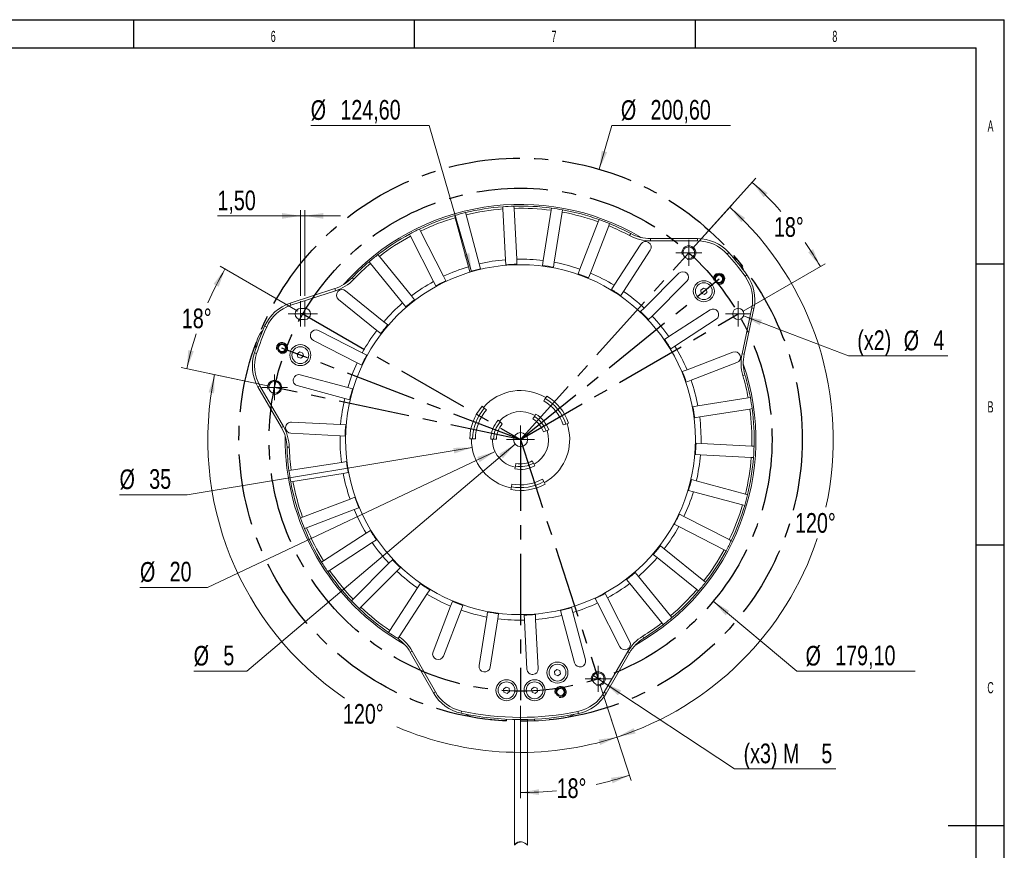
# Model space of a CAD drawing. Header units: millimetres. Extents: x 15 to 415, y 5 to 292.
# Tile 22 of 22: x 240 to 415, y 144 to 292. Entities that reach past the tile are written whole.
import ezdxf

# ---------------------------------------------------------------- set-up
doc = ezdxf.new("R2010")
doc.units = ezdxf.units.MM
doc.linetypes.add('CENTERX2', pattern=[20.32, 12.7, -2.54, 2.54, -2.54])
doc.layers.add('SLD-0', color=179, linetype='Continuous')
doc.styles.add('SLDTEXTSTYLE1', font='TXT', dxfattribs={"width": 0.75})
doc.styles.add('SLDTEXTSTYLE2', font='TXT', dxfattribs={"width": 0.589474})
doc.dimstyles.new('SLDDIMSTYLE0', dxfattribs={"dimtxt": 3.5, "dimasz": 3.302, "dimexe": 0, "dimexo": 0.0625, "dimgap": 0.875, "dimtad": 0, "dimtih": 1, "dimtoh": 1, "dimdec": 4, "dimlfac": 2, "dimzin": 12, "dimdsep": 46, "dimtxsty": 'SLDTEXTSTYLE1', "dimsah": 1, "dimcen": 0.09, "dimazin": 3, "dimtfac": 1, "dimtofl": 0, "dimtmove": 0, "dimatfit": 3, "dimfxl": 0, "dimfrac": 2, "dimtolj": 1, "dimtzin": 12, "dimarcsym": 0})
doc.dimstyles.new('SLDDIMSTYLE1', dxfattribs={"dimtxt": 3.5, "dimasz": 3.302, "dimexe": 0, "dimexo": 0.0625, "dimgap": 0.875, "dimtad": 0, "dimtih": 1, "dimtoh": 1, "dimlfac": 2, "dimrnd": 1e-09, "dimzin": 12, "dimdsep": 46, "dimtxsty": 'SLDTEXTSTYLE1', "dimsah": 1, "dimcen": 0, "dimadec": 0, "dimazin": 3, "dimtfac": 1, "dimtofl": 0, "dimtmove": 0, "dimatfit": 3, "dimfxl": 0, "dimfrac": 2, "dimtolj": 1, "dimtzin": 12, "dimarcsym": 0})
doc.dimstyles.new('SLDDIMSTYLE5', dxfattribs={"dimtxt": 3.5, "dimasz": 3.302, "dimexe": 0, "dimexo": 0.0625, "dimgap": 0.875, "dimtad": 1, "dimlfac": 2, "dimrnd": 1e-09, "dimzin": 12, "dimdsep": 46, "dimtxsty": 'SLDTEXTSTYLE1', "dimsah": 1, "dimcen": 0.09, "dimadec": 0, "dimazin": 3, "dimtfac": 1, "dimtmove": 0, "dimatfit": 0, "dimfxl": 0, "dimfrac": 2, "dimtolj": 1, "dimtzin": 12, "dimarcsym": 0})
doc.dimstyles.new('SLDDIMSTYLE6', dxfattribs={"dimtxt": 3.5, "dimasz": 3.302, "dimexe": 0, "dimexo": 0.0625, "dimgap": 0.875, "dimtad": 0, "dimtih": 1, "dimtoh": 1, "dimdec": 4, "dimlfac": 2, "dimzin": 12, "dimdsep": 46, "dimtxsty": 'SLDTEXTSTYLE1', "dimsah": 1, "dimcen": 0.09, "dimadec": 1, "dimazin": 3, "dimtfac": 1, "dimtdec": 1, "dimtofl": 0, "dimtmove": 0, "dimatfit": 3, "dimfxl": 0, "dimfrac": 2, "dimtolj": 1, "dimtzin": 12, "dimarcsym": 0})
doc.dimstyles.new('SLDDIMSTYLE7', dxfattribs={"dimtxt": 3.5, "dimasz": 3.302, "dimexe": 0, "dimexo": 0.0625, "dimgap": 0.875, "dimtad": 0, "dimtih": 1, "dimtoh": 1, "dimlfac": 2, "dimrnd": 1e-09, "dimzin": 12, "dimdsep": 46, "dimtxsty": 'SLDTEXTSTYLE1', "dimblk1": 'NONE', "dimsah": 1, "dimcen": 0, "dimadec": 0, "dimazin": 3, "dimtfac": 1, "dimtmove": 0, "dimatfit": 3, "dimldrblk": 'NONE', "dimfxl": 0, "dimfrac": 2, "dimtolj": 1, "dimtzin": 12, "dimarcsym": 0})

# ---------------------------------------------------------------- blocks, each defined once
blk = doc.blocks.new('_D_6')
at = {"color": 7, "linetype": 'Continuous', "lineweight": 0}
for p, q in [((363.24, 188.66), (378.11, 176.2)), ((378.11, 176.2), (399.2, 176.2))]:
    blk.add_line(p, q, dxfattribs=at)
blk.add_solid([(363.24, 188.66), (365.45, 186.15), (366.1, 186.93)], dxfattribs=at)
at = {"color": 7, "linetype": 'Continuous', "lineweight": 0, "char_height": 3.5, "attachment_point": 1, "style": 'SLDTEXTSTYLE1'}
for s, insert in [('%%c', (379.69, 180.71)), ('179,10', (384.97, 180.76))]:
    blk.add_mtext(s, dxfattribs=dict(at, insert=insert))
blk = doc.blocks.new('_D_7')
at = {"color": 7, "linetype": 'Continuous', "lineweight": 0}
for p, q in [((343.08, 173.9), (348.66, 156.71)), ((328.94, 170.06), (328.94, 153.59))]:
    blk.add_line(p, q, dxfattribs=at)
for start, end in [(282.3718, 287.9942), (270, 275.8684)]:
    blk.add_arc((328.94, 217.43), 62.84, start, end, dxfattribs=at)
for points in [[(348.35, 157.67), (345.04, 157.22), (345.33, 156.24)], [(328.94, 154.59), (332.25, 154.17), (332.22, 155.19)]]:
    blk.add_solid(points, dxfattribs=at)
at = {"color": 7, "linetype": 'Continuous', "lineweight": 0, "insert": (335.36, 157.12), "char_height": 3.5, "attachment_point": 1, "style": 'SLDTEXTSTYLE1'}
blk.add_mtext('18°', dxfattribs=at)
blk = doc.blocks.new('_D_8')
at = {"color": 7, "linetype": 'Continuous', "lineweight": 0}
for p, q in [((289.78, 243.07), (289.78, 258.28)), ((290.53, 243.07), (290.53, 258.28)), ((289.78, 257.28), (274.96, 257.28)), ((289.78, 257.28), (290.53, 257.28)), ((290.53, 257.28), (296.88, 257.28))]:
    blk.add_line(p, q, dxfattribs=at)
for points in [[(289.78, 257.28), (286.48, 257.79), (286.48, 256.77)], [(290.53, 257.28), (293.83, 256.77), (293.83, 257.79)]]:
    blk.add_solid(points, dxfattribs=at)
at = {"color": 7, "linetype": 'Continuous', "lineweight": 0, "insert": (274.96, 261.79), "char_height": 3.5, "attachment_point": 1, "style": 'SLDTEXTSTYLE1'}
blk.add_mtext('1,50', dxfattribs=at)
blk = doc.blocks.new('_D_9')
at = {"color": 7, "linetype": 'Continuous', "lineweight": 0}
for p, q in [((312.66, 273.36), (291.57, 273.36)), ((320.23, 247.34), (312.66, 273.36))]:
    blk.add_line(p, q, dxfattribs=at)
blk.add_solid([(320.23, 247.34), (319.8, 250.65), (318.82, 250.37)], dxfattribs=at)
at = {"color": 7, "linetype": 'Continuous', "lineweight": 0, "char_height": 3.5, "attachment_point": 1, "style": 'SLDTEXTSTYLE1'}
for s, insert in [('%%c', (291.57, 277.87)), ('124,60', (296.85, 277.92))]:
    blk.add_mtext(s, dxfattribs=dict(at, insert=insert))
blk = doc.blocks.new('_D_10')
at = {"color": 7, "linetype": 'Continuous', "lineweight": 0}
for p, q in [((342.95, 265.58), (345.21, 273.36)), ((345.21, 273.36), (366.3, 273.36))]:
    blk.add_line(p, q, dxfattribs=at)
blk.add_solid([(342.95, 265.58), (344.36, 268.61), (343.39, 268.9)], dxfattribs=at)
at = {"color": 7, "linetype": 'Continuous', "lineweight": 0, "char_height": 3.5, "attachment_point": 1, "style": 'SLDTEXTSTYLE1'}
for s, insert in [('%%c', (346.8, 277.87)), ('200,60', (352.08, 277.92))]:
    blk.add_mtext(s, dxfattribs=dict(at, insert=insert))
blk = doc.blocks.new('_D_11')
at = {"color": 7, "linetype": 'Continuous', "lineweight": 0}
for p, q in [((359.57, 251.45), (366.87, 259.56)), ((343.08, 173.9), (346.45, 163.52))]:
    blk.add_line(p, q, dxfattribs=at)
for start, end in [(347.5252, 47.9942), (287.9942, 341.592)]:
    blk.add_arc((328.94, 217.43), 55.69, start, end, dxfattribs=at)
for points in [[(366.2, 258.81), (368.24, 256.17), (368.94, 256.9)], [(346.14, 164.47), (349.42, 165.1), (349.08, 166.06)]]:
    blk.add_solid(points, dxfattribs=at)
at = {"color": 7, "linetype": 'Continuous', "lineweight": 0, "insert": (377.81, 204.36), "char_height": 3.5, "attachment_point": 1, "style": 'SLDTEXTSTYLE1'}
blk.add_mtext('120°', dxfattribs=at)
blk = doc.blocks.new('_D_12')
at = {"color": 7, "linetype": 'Continuous', "lineweight": 0}
for p, q in [((284.16, 226.95), (273.49, 229.23)), ((343.08, 173.9), (346.45, 163.52))]:
    blk.add_line(p, q, dxfattribs=at)
for start, end in [(167.9942, 235.7441), (246.7257, 287.9942)]:
    blk.add_arc((328.94, 217.43), 55.69, start, end, dxfattribs=at)
for points in [[(274.47, 229.02), (273.38, 225.86), (274.37, 225.68)], [(346.14, 164.47), (342.83, 164.03), (343.11, 163.05)]]:
    blk.add_solid(points, dxfattribs=at)
at = {"color": 7, "linetype": 'Continuous', "lineweight": 0, "insert": (297.31, 170.36), "char_height": 3.5, "attachment_point": 1, "style": 'SLDTEXTSTYLE1'}
blk.add_mtext('120°', dxfattribs=at)
blk = doc.blocks.new('_D_13')
at = {"color": 7, "linetype": 'Continuous', "lineweight": 0}
for p, q in [((289.29, 240.32), (275.44, 248.31)), ((284.16, 226.95), (268.52, 230.28))]:
    blk.add_line(p, q, dxfattribs=at)
for start, end in [(150.0058, 156.3341), (161.9422, 167.9942)]:
    blk.add_arc((328.94, 217.43), 60.77, start, end, dxfattribs=at)
for points in [[(276.3, 247.81), (274.28, 245.15), (275.18, 244.67)], [(269.49, 230.07), (270.76, 233.17), (269.77, 233.4)]]:
    blk.add_solid(points, dxfattribs=at)
at = {"color": 7, "linetype": 'Continuous', "lineweight": 0, "insert": (268.62, 240.78), "char_height": 3.5, "attachment_point": 1, "style": 'SLDTEXTSTYLE1'}
blk.add_mtext('18°', dxfattribs=at)
blk = doc.blocks.new('_D_14')
at = {"color": 7, "linetype": 'Continuous', "lineweight": 0}
for p, q in [((359.57, 251.45), (370.86, 263.99)), ((368.58, 240.33), (383.19, 248.76))]:
    blk.add_line(p, q, dxfattribs=at)
for start, end in [(41.2612, 47.9942), (30.0058, 34.7062)]:
    blk.add_arc((328.94, 217.43), 61.65, start, end, dxfattribs=at)
for points in [[(370.19, 263.24), (372.24, 260.6), (372.94, 261.34)], [(382.32, 248.26), (381.03, 251.34), (380.16, 250.81)]]:
    blk.add_solid(points, dxfattribs=at)
at = {"color": 7, "linetype": 'Continuous', "lineweight": 0, "insert": (374.06, 257.05), "char_height": 3.5, "attachment_point": 1, "style": 'SLDTEXTSTYLE1'}
blk.add_mtext('18°', dxfattribs=at)
blk = doc.blocks.new('_D_15')
at = {"color": 7, "linetype": 'Continuous', "lineweight": 0}
for p, q in [((368.65, 239.47), (387.32, 232.33)), ((387.32, 232.33), (405.04, 232.33))]:
    blk.add_line(p, q, dxfattribs=at)
blk.add_solid([(368.65, 239.47), (371.55, 237.81), (371.91, 238.76)], dxfattribs=at)
at = {"color": 7, "linetype": 'Continuous', "lineweight": 0, "char_height": 3.5, "attachment_point": 1, "style": 'SLDTEXTSTYLE1'}
for s, insert in [('(x2)', (388.9, 236.89)), ('%%c', (397.17, 236.84)), ('4', (402.45, 236.89))]:
    blk.add_mtext(s, dxfattribs=dict(at, insert=insert))
blk = doc.blocks.new('_D_16')
at = {"color": 7, "linetype": 'Continuous', "lineweight": 0}
for p, q in [((341.73, 175.54), (343.81, 174.16)), ((343.81, 174.16), (367.06, 158.8)), ((367.06, 158.8), (385.09, 158.8))]:
    blk.add_line(p, q, dxfattribs=at)
blk.add_solid([(343.81, 174.16), (346.29, 171.91), (346.85, 172.76)], dxfattribs=at)
at = {"color": 7, "linetype": 'Continuous', "lineweight": 0, "char_height": 3.5, "attachment_point": 1, "style": 'SLDTEXTSTYLE1'}
for s, insert in [('(x3) M', (368.65, 163.31)), ('5', (382.5, 163.31))]:
    blk.add_mtext(s, dxfattribs=dict(at, insert=insert))
blk = doc.blocks.new('_NONE')
blk = doc.blocks.new('_D_17')
at = {"color": 7, "linetype": 'Continuous', "lineweight": 0}
for p, q in [((320.3, 216.01), (269.57, 207.61)), ((269.57, 207.61), (257.53, 207.61))]:
    blk.add_line(p, q, dxfattribs=at)
blk.add_solid([(320.3, 216.01), (316.96, 215.97), (317.13, 214.97)], dxfattribs=at)
at = {"color": 7, "linetype": 'Continuous', "lineweight": 0, "char_height": 3.5, "attachment_point": 1, "style": 'SLDTEXTSTYLE1'}
for s, insert in [('%%c', (257.53, 212.13)), ('35', (262.81, 212.18))]:
    blk.add_mtext(s, dxfattribs=dict(at, insert=insert))
blk = doc.blocks.new('_D_18')
at = {"color": 7, "linetype": 'Continuous', "lineweight": 0}
for p, q in [((324.42, 215.3), (273.21, 191.12)), ((273.21, 191.12), (261.17, 191.12))]:
    blk.add_line(p, q, dxfattribs=at)
blk.add_solid([(324.42, 215.3), (321.21, 214.35), (321.65, 213.43)], dxfattribs=at)
at = {"color": 7, "linetype": 'Continuous', "lineweight": 0, "char_height": 3.5, "attachment_point": 1, "style": 'SLDTEXTSTYLE1'}
for s, insert in [('%%c', (261.17, 195.64)), ('20', (266.45, 195.69))]:
    blk.add_mtext(s, dxfattribs=dict(at, insert=insert))
blk = doc.blocks.new('_D_19')
at = {"color": 7, "linetype": 'Continuous', "lineweight": 0}
for p, q in [((327.98, 216.63), (280.18, 176.2)), ((280.18, 176.2), (270.73, 176.2))]:
    blk.add_line(p, q, dxfattribs=at)
blk.add_solid([(327.98, 216.63), (325.13, 214.88), (325.79, 214.11)], dxfattribs=at)
at = {"color": 7, "linetype": 'Continuous', "lineweight": 0, "char_height": 3.5, "attachment_point": 1, "style": 'SLDTEXTSTYLE1'}
for s, insert in [('%%c', (270.73, 180.71)), ('5', (276.01, 180.76))]:
    blk.add_mtext(s, dxfattribs=dict(at, insert=insert))
blk = doc.blocks.new('SW_CENTERMARKSYMBOL_11')
at = {"color": 0, "linetype": 'Continuous', "lineweight": 0}
for p, q in [((0, 1.25), (0, 2.3)), ((-1.25, 0), (-2.3, 0)), ((0, 0), (-1.25, 0)), ((0, 0), (0, 1.25)), ((0, 0), (0, -1.25)), ((0, 0), (1.25, 0)), ((1.25, 0), (2.3, 0)), ((0, -1.25), (0, -2.3))]:
    blk.add_line(p, q, dxfattribs=at)
blk = doc.blocks.new('SW_CENTERMARKSYMBOL_12')
at = {"color": 0, "linetype": 'Continuous', "lineweight": 0}
for p, q in [((0, 1.25), (0, 2.25)), ((-1.25, 0), (-2.25, 0)), ((0, 0), (-1.25, 0)), ((0, 0), (0, 1.25)), ((0, 0), (0, -1.25)), ((0, 0), (1.25, 0)), ((1.25, 0), (2.25, 0)), ((0, -1.25), (0, -2.25))]:
    blk.add_line(p, q, dxfattribs=at)
blk = doc.blocks.new('SW_CENTERMARKSYMBOL_13')
at = {"color": 0, "linetype": 'Continuous', "lineweight": 0}
for p, q in [((0, 1.25), (0, 2.5)), ((-1.25, 0), (-2.5, 0)), ((0, 0), (-1.25, 0)), ((0, 0), (0, 1.25)), ((0, 0), (0, -1.25)), ((0, 0), (1.25, 0)), ((1.25, 0), (2.5, 0)), ((0, -1.25), (0, -2.5))]:
    blk.add_line(p, q, dxfattribs=at)
blk = doc.blocks.new('SW_CENTERMARKSYMBOL_14')
at = {"color": 0, "linetype": 'Continuous', "lineweight": 0}
for p, q in [((0, 1.25), (0, 2.3)), ((-1.25, 0), (-2.3, 0)), ((0, 0), (-1.25, 0)), ((0, 0), (0, 1.25)), ((0, 0), (0, -1.25)), ((0, 0), (1.25, 0)), ((1.25, 0), (2.3, 0)), ((0, -1.25), (0, -2.3))]:
    blk.add_line(p, q, dxfattribs=at)
blk = doc.blocks.new('SW_CENTERMARKSYMBOL_15')
at = {"color": 0, "linetype": 'Continuous', "lineweight": 0}
for p, q in [((0, 1.25), (0, 2.25)), ((-1.25, 0), (-2.25, 0)), ((0, 0), (-1.25, 0)), ((0, 0), (0, 1.25)), ((0, 0), (0, -1.25)), ((0, 0), (1.25, 0)), ((1.25, 0), (2.25, 0)), ((0, -1.25), (0, -2.25))]:
    blk.add_line(p, q, dxfattribs=at)
blk = doc.blocks.new('SW_CENTERMARKSYMBOL_16')
at = {"color": 0, "linetype": 'Continuous', "lineweight": 0}
for p, q in [((0, 1.25), (0, 2.25)), ((-1.25, 0), (-2.25, 0)), ((0, 0), (-1.25, 0)), ((0, 0), (0, 1.25)), ((0, 0), (0, -1.25)), ((0, 0), (1.25, 0)), ((1.25, 0), (2.25, 0)), ((0, -1.25), (0, -2.25))]:
    blk.add_line(p, q, dxfattribs=at)
blk = doc.blocks.new('SW_CENTERMARKSYMBOL_17')
at = {"color": 0, "linetype": 'Continuous', "lineweight": 0}
for p, q in [((0, 1.25), (0, 2.3)), ((-1.25, 0), (-2.3, 0)), ((0, 0), (-1.25, 0)), ((0, 0), (0, 1.25)), ((0, 0), (0, -1.25)), ((0, 0), (1.25, 0)), ((1.25, 0), (2.3, 0)), ((0, -1.25), (0, -2.3))]:
    blk.add_line(p, q, dxfattribs=at)

msp = doc.modelspace()

# ---------------------------------------------------------------- linework, layer by layer
at = {"color": 7, "linetype": 'Continuous', "lineweight": 15}
for p, q in [((319.242675, 257.476379), (319.139117, 257.862862)), ((325.761776, 258.911788), (325.782716, 258.51222)), ((325.782716, 258.51222), (326.256536, 249.471209)), ((327.779975, 258.616892), (327.759035, 259.01646)), ((328.253795, 249.575881), (327.779975, 258.616892)), ((334.392465, 258.270346), (332.976198, 249.32839)), ((334.455057, 258.665537), (334.392465, 258.270346)), ((334.951575, 249.015521), (336.367842, 257.957477)), ((336.367842, 257.957477), (336.430434, 258.352668)), ((317.207265, 257.345224), (317.310823, 256.958741)), ((317.310823, 256.958741), (319.65402, 248.213811)), ((321.585872, 248.731449), (319.242675, 257.476379)), ((342.763781, 256.24369), (339.519327, 247.791596)), ((342.90717, 256.617231), (342.763781, 256.24369)), ((311.12906, 254.585785), (310.947411, 254.942291)), ((315.239226, 246.51913), (311.12906, 254.585785)), ((341.386487, 247.07486), (344.630942, 255.526954)), ((344.630942, 255.526954), (344.774331, 255.900495)), ((309.165398, 254.03431), (309.347047, 253.677804)), ((309.347047, 253.677804), (313.457213, 245.611149)), ((348.555748, 254.116417), (348.367106, 253.763694)), ((352.092791, 253.229989), (352.092791, 252.829989)), ((352.092791, 253.229989), (360.445853, 253.229989)), ((360.445853, 252.829989), (352.092791, 252.829989)), ((360.445853, 253.229989), (360.445853, 252.829989)), ((350.365274, 252.26594), (345.599954, 244.927992)), ((347.277295, 243.838714), (352.042615, 251.176662)), ((366.025942, 250.741237), (365.728337, 250.473971)), ((301.987643, 249.12375), (302.239445, 248.812801)), ((303.793736, 250.071441), (303.541935, 250.38239)), ((309.491237, 243.035614), (303.793736, 250.071441)), ((326.256536, 249.471209), (326.303662, 248.571995)), ((328.300921, 248.676667), (328.253795, 249.575881)), ((332.976198, 249.32839), (332.835337, 248.439028)), ((334.810714, 248.126159), (334.951575, 249.015521)), ((302.239445, 248.812801), (307.936945, 241.776973)), ((319.65402, 248.213811), (319.887073, 247.344044)), ((321.818925, 247.861682), (321.585872, 248.731449)), ((339.519327, 247.791596), (339.196635, 246.950955)), ((298.942612, 246.258469), (299.231019, 245.981302)), ((313.457213, 245.611149), (313.866008, 244.808844)), ((315.648021, 245.716825), (315.239226, 246.51913)), ((341.063796, 246.234219), (341.386487, 247.07486)), ((357.13916, 247.049561), (350.952329, 240.86273)), ((352.366542, 239.448517), (358.553373, 245.635348)), ((368.90512, 246.55097), (369.228422, 246.786503)), ((287.908372, 241.741181), (295.852606, 244.322419)), ((295.976213, 243.941996), (288.031979, 241.360758)), ((295.852606, 244.322419), (295.976213, 243.941996)), ((304.593119, 238.433147), (297.79348, 243.939386)), ((345.599954, 244.927992), (345.109535, 244.172812)), ((346.786876, 243.083534), (347.277295, 243.838714)), ((361.486765, 244.434839), (361.03808, 244.0715)), ((361.03808, 244.0715), (361.128397, 243.501258)), ((362.025768, 244.227935), (361.486765, 244.434839)), ((362.116085, 243.657693), (362.025768, 244.227935)), ((296.534839, 242.385094), (303.334478, 236.878855)), ((310.057908, 242.335834), (309.491237, 243.035614)), ((361.128397, 243.501258), (361.6674, 243.294354)), ((361.6674, 243.294354), (362.116085, 243.657693)), ((287.908372, 241.741181), (288.031979, 241.360758)), ((289.782635, 240.817063), (290.532635, 240.817139)), ((307.936945, 241.776973), (308.503616, 241.077193)), ((350.952329, 240.86273), (350.315616, 240.226017)), ((362.680474, 240.538803), (355.342526, 235.773483)), ((368.374665, 232.723549), (370.111364, 240.894077)), ((370.502623, 240.810913), (368.765924, 232.640385)), ((370.111364, 240.894077), (370.502623, 240.810913)), ((290.532837, 238.817139), (289.782837, 238.817063)), ((351.729829, 238.811804), (352.366542, 239.448517)), ((356.431804, 234.096142), (363.769752, 238.861462)), ((283.370459, 237.649895), (283.736088, 237.487674)), ((300.758943, 232.912879), (292.963081, 236.885069)), ((303.334478, 236.878855), (304.034258, 236.312185)), ((305.292899, 237.866477), (304.593119, 238.433147)), ((292.0551, 235.103056), (299.850962, 231.130866)), ((355.342526, 235.773483), (354.587346, 235.283064)), ((355.676624, 233.605723), (356.431804, 234.096142)), ((281.546799, 232.899099), (281.927061, 232.774999)), ((289.636257, 233.054836), (289.187571, 232.691498)), ((289.187571, 232.691498), (289.277889, 232.121256)), ((289.277889, 232.121256), (289.816892, 231.914352)), ((290.17526, 232.847932), (289.636257, 233.054836)), ((289.816892, 231.914352), (290.265577, 232.27769)), ((290.265577, 232.27769), (290.17526, 232.847932)), ((301.561248, 232.504084), (300.758943, 232.912879)), ((366.747034, 233.018216), (358.578672, 229.882675)), ((368.374665, 232.723549), (368.765924, 232.640385)), ((299.850962, 231.130866), (300.653267, 230.722071)), ((358.578672, 229.882675), (357.738031, 229.559984)), ((359.295408, 228.015514), (367.46377, 231.151055)), ((298.156282, 226.716072), (289.704913, 228.980609)), ((358.454767, 227.692823), (359.295408, 228.015514)), ((368.513352, 228.885152), (368.897589, 228.996336)), ((282.181521, 226.822224), (282.527931, 227.022224)), ((286.358052, 219.58826), (282.181521, 226.822224)), ((282.527931, 227.022224), (286.704462, 219.78826)), ((289.187275, 227.048758), (297.638644, 224.78422)), ((299.026048, 226.483019), (298.156282, 226.716072)), ((297.638644, 224.78422), (298.50841, 224.551167)), ((333.083009, 224.333337), (333.340528, 224.76192)), ((333.340528, 224.76192), (333.598047, 225.190504)), ((369.461289, 224.86403), (360.519333, 223.447763)), ((369.85648, 224.926622), (369.461289, 224.86403)), ((322.10683, 223.370474), (322.484185, 223.042445)), ((322.484185, 223.042445), (322.86154, 222.714415)), ((360.519333, 223.447763), (359.629971, 223.306902)), ((360.832202, 221.472386), (369.774158, 222.888653)), ((369.774158, 222.888653), (370.169349, 222.951245)), ((331.151616, 221.118959), (331.409135, 221.547543)), ((331.409135, 221.547543), (331.666654, 221.976127)), ((359.94284, 221.331525), (360.832202, 221.472386)), ((286.358052, 219.58826), (286.704462, 219.78826)), ((296.898883, 220.113556), (288.161374, 220.57147)), ((297.798097, 220.066431), (296.898883, 220.113556)), ((324.936991, 220.910253), (325.314346, 220.582223)), ((325.314346, 220.582223), (325.691701, 220.254194)), ((337.021136, 220.216748), (336.548377, 220.053964)), ((337.493895, 220.379532), (337.021136, 220.216748)), ((288.056702, 218.574211), (296.794211, 218.116297)), ((296.794211, 218.116297), (297.693425, 218.069172)), ((320.388254, 217.582358), (319.88833, 217.591084)), ((320.888178, 217.573632), (320.388254, 217.582358)), ((324.137683, 217.516912), (323.637759, 217.525638)), ((324.637607, 217.508185), (324.137683, 217.516912)), ((333.475441, 218.995867), (333.002682, 218.833083)), ((333.948201, 219.158651), (333.475441, 218.995867)), ((287.358904, 216.081877), (287.758693, 216.09487)), ((361.079693, 216.749983), (360.180479, 216.797109)), ((370.120704, 216.276163), (361.079693, 216.749983)), ((370.520272, 216.255223), (370.120704, 216.276163)), ((360.075807, 214.799849), (360.975021, 214.752724)), ((360.975021, 214.752724), (370.016032, 214.278904)), ((370.016032, 214.278904), (370.4156, 214.257964)), ((297.041702, 213.393894), (288.099746, 211.977627)), ((297.931064, 213.534755), (297.041702, 213.393894)), ((327.925664, 212.230516), (328.021069, 212.72133)), ((328.021069, 212.72133), (328.116473, 213.212143)), ((331.021633, 213.672275), (331.264038, 213.234965)), ((331.264038, 213.234965), (331.506443, 212.797656)), ((288.099746, 211.977627), (287.704556, 211.915035)), ((288.412615, 210.002251), (297.354571, 211.418517)), ((297.354571, 211.418517), (298.243933, 211.559378)), ((288.017425, 209.939658), (288.412615, 210.002251)), ((327.210131, 208.549414), (327.305535, 209.040228)), ((327.305535, 209.040228), (327.40094, 209.531041)), ((332.83967, 210.392451), (333.082074, 209.955142)), ((333.082074, 209.955142), (333.324479, 209.517832)), ((360.235261, 210.08206), (359.365494, 210.315113)), ((368.980191, 207.738863), (360.235261, 210.08206)), ((299.419137, 207.173457), (298.578496, 206.850766)), ((358.847856, 208.383261), (359.717623, 208.150208)), ((359.717623, 208.150208), (368.462553, 205.807011)), ((369.366674, 207.635305), (368.980191, 207.738863)), ((298.578496, 206.850766), (290.126402, 203.606311)), ((299.295232, 204.983605), (300.135873, 205.306297)), ((368.462553, 205.807011), (368.849036, 205.703453)), ((290.126402, 203.606311), (289.752861, 203.462922)), ((290.843138, 201.73915), (299.295232, 204.983605)), ((358.022942, 203.735414), (357.220637, 204.144209)), ((366.089597, 199.625248), (358.022942, 203.735414)), ((290.469597, 201.595761), (290.843138, 201.73915)), ((356.312656, 202.362196), (357.114961, 201.953401)), ((357.114961, 201.953401), (365.181616, 197.843235)), ((301.442101, 200.770138), (293.849265, 195.839293)), ((302.19728, 201.260557), (301.442101, 200.770138)), ((294.938543, 194.161952), (302.531379, 199.092797)), ((302.531379, 199.092797), (303.286558, 199.583216)), ((354.539426, 197.987425), (353.839646, 198.554096)), ((366.446103, 199.443599), (366.089597, 199.625248)), ((352.581005, 196.999804), (353.280785, 196.433133)), ((353.280785, 196.433133), (360.316613, 190.735633)), ((361.575253, 192.289924), (354.539426, 197.987425)), ((365.181616, 197.843235), (365.538122, 197.661586)), ((293.849265, 195.839293), (293.513699, 195.621374)), ((305.507362, 195.417763), (299.105629, 189.01603)), ((306.144075, 196.054477), (305.507362, 195.417763)), ((306.921576, 194.00355), (307.558289, 194.640263)), ((294.602977, 193.944033), (294.938543, 194.161952)), ((300.519842, 187.601817), (306.921576, 194.00355)), ((349.936959, 193.089307), (349.370289, 193.789087)), ((355.63446, 186.05348), (349.936959, 193.089307)), ((311.087028, 191.782746), (310.596609, 191.027567)), ((347.815997, 192.530446), (348.382667, 191.830666)), ((348.382667, 191.830666), (354.080168, 184.794839)), ((361.886202, 192.038123), (361.575253, 192.289924)), ((310.596609, 191.027567), (305.665764, 183.434731)), ((307.335724, 182.334088), (312.27395, 189.938289)), ((312.27395, 189.938289), (312.764369, 190.693468)), ((344.416691, 189.255131), (344.007896, 190.057436)), ((360.316613, 190.735633), (360.627562, 190.483831)), ((299.105629, 189.01603), (298.822703, 188.733105)), ((300.236917, 187.318891), (300.519842, 187.601817)), ((316.487417, 187.79142), (313.351876, 179.623058)), ((316.810109, 188.632061), (316.487417, 187.79142)), ((318.354578, 187.074684), (318.677269, 187.915325)), ((342.225883, 189.149455), (342.634678, 188.34715)), ((342.634678, 188.34715), (346.606868, 180.551288)), ((348.388881, 181.459269), (344.416691, 189.255131)), ((315.219037, 178.906322), (318.354578, 187.074684)), ((322.922329, 185.850759), (321.553606, 177.208979)), ((323.06319, 186.740121), (322.922329, 185.850759)), ((324.897706, 185.53789), (325.038567, 186.427252)), ((329.572984, 186.189613), (329.620109, 185.290399)), ((331.617368, 185.395071), (331.570243, 186.294285)), ((336.054979, 187.004598), (336.288032, 186.134832)), ((336.288032, 186.134832), (338.55257, 177.683463)), ((338.219884, 186.65247), (337.986831, 187.522236)), ((340.484421, 178.201101), (338.219884, 186.65247)), ((355.886261, 185.742531), (355.63446, 186.05348)), ((323.528982, 176.89611), (324.897706, 185.53789)), ((329.620109, 185.290399), (330.078023, 176.55289)), ((332.075282, 176.657562), (331.617368, 185.395071)), ((354.080168, 184.794839), (354.331969, 184.48389)), ((305.665764, 183.434731), (305.447845, 183.099165)), ((350.685057, 182.440856), (350.896204, 182.101126)), ((307.117688, 181.998341), (307.335724, 182.334088)), ((309.638416, 179.794114), (309.290835, 179.596156)), ((313.424713, 172.337734), (309.290835, 179.596156)), ((309.638416, 179.794114), (313.772295, 172.535691)), ((343.837072, 172.447207), (348.013603, 179.681171)), ((348.360013, 179.481171), (344.183482, 172.247207)), ((348.013603, 179.681171), (348.360013, 179.481171)), ((335.416882, 176.520472), (334.968197, 176.157134)), ((334.968197, 176.157134), (335.058514, 175.586891)), ((335.058514, 175.586891), (335.597517, 175.379988)), ((335.955885, 176.313568), (335.416882, 176.520472)), ((335.597517, 175.379988), (336.046203, 175.743326)), ((336.046203, 175.743326), (335.955885, 176.313568)), ((313.772295, 172.535691), (313.424713, 172.337734)), ((326.346635, 173.378382), (325.897949, 173.015044)), ((325.897949, 173.015044), (325.988267, 172.444802)), ((325.988267, 172.444802), (326.52727, 172.237898)), ((326.885638, 173.171478), (326.346635, 173.378382)), ((326.52727, 172.237898), (326.975955, 172.601236)), ((326.975955, 172.601236), (326.885638, 173.171478)), ((331.346635, 173.378382), (330.897949, 173.015044)), ((330.897949, 173.015044), (330.988267, 172.444802)), ((330.988267, 172.444802), (331.52727, 172.237898)), ((331.885638, 173.171478), (331.346635, 173.378382)), ((331.52727, 172.237898), (331.975955, 172.601236)), ((331.975955, 172.601236), (331.885638, 173.171478)), ((343.837072, 172.447207), (344.183482, 172.247207)), ((318.433833, 169.111437), (318.348874, 168.720564)), ((339.155458, 169.050451), (339.238116, 168.659084)), ((326.436952, 167.345492), (326.436952, 167.645868)), ((327.836952, 167.595278), (327.836952, 145.258131)), ((330.186952, 145.254404), (330.186952, 167.598815)), ((331.436952, 167.645868), (331.436952, 167.345492))]:
    msp.add_line(p, q, dxfattribs=at)
at = {"color": 7, "linetype": 'CENTERX2'}
for p, q in [((328.936952, 217.43314), (358.901154, 250.704989)), ((328.936952, 217.43314), (364.297093, 246.067218)), ((290.532736, 239.817139), (289.782736, 239.817063)), ((290.157736, 239.817101), (328.936952, 217.43314)), ((328.936952, 217.43314), (367.711639, 239.824946)), ((328.936952, 217.43314), (286.459043, 233.738882)), ((328.936952, 217.43314), (285.140585, 226.746975)), ((328.936952, 217.43314), (328.936952, 171.05814)), ((328.936952, 217.43314), (342.769118, 174.847456))]:
    msp.add_line(p, q, dxfattribs=at)
at = {"color": 7, "linetype": 'Continuous', "lineweight": 15, "flags": 128}
for points in [[(333.179036, 209.780218), (333.419712, 209.918663), (334.443506, 210.633113)], [(338.429063, 168.495196), (337.664165, 168.130731), (336.782141, 167.90057)], [(330.180651, 145.254404), (330.183871, 145.240877), (330.136073, 145.269788), (329.999849, 145.386097), (329.703661, 145.590888), (329.369989, 145.73549), (329.049055, 145.800939), (328.717939, 145.796526), (328.434819, 145.729654), (328.182274, 145.608214), (327.965843, 145.433749), (327.854547, 145.290717), (327.842105, 145.240543), (327.842105, 145.240543)]]:
    msp.add_lwpolyline(points, dxfattribs=at)
at = {"color": 7, "linetype": 'CENTERX2'}
for radius in [50.15, 44.775767]:
    msp.add_circle((328.936952, 217.43314), radius, dxfattribs=at)
at = {"color": 7, "linetype": 'Continuous', "lineweight": 15}
for centre, radius in [((358.901154, 250.704989), 1.05), ((328.936952, 217.43314), 31.15), ((361.577082, 243.864596), 1.875), ((364.297093, 246.067218), 0.825), ((364.297093, 246.067218), 0.78525), ((364.297093, 246.067218), 0.6282), ((361.577082, 243.864596), 1.5), ((367.711639, 239.824946), 1), ((286.459043, 233.738882), 0.825), ((286.459043, 233.738882), 0.78525), ((286.459043, 233.738882), 0.6282), ((289.726574, 232.484594), 1.875), ((289.726574, 232.484594), 1.5), ((285.140585, 226.746975), 1.05), ((328.936952, 217.43314), 1.25), ((335.5072, 175.95023), 1.875), ((335.5072, 175.95023), 1.5), ((342.769118, 174.847456), 1.05), ((326.436952, 172.80814), 1.875), ((326.436952, 172.80814), 1.5), ((331.436952, 172.80814), 1.875), ((331.436952, 172.80814), 1.5), ((336.05472, 172.493321), 0.825), ((336.05472, 172.493321), 0.78525), ((336.05472, 172.493321), 0.6282)]:
    msp.add_circle(centre, radius, dxfattribs=at)
for centre, radius, start, end in [((328.936952, 217.43314), 41.9, 59.20845105, 138.79154895), ((328.936952, 217.43314), 41.6, 103.62256493, 106.37743507), ((328.936952, 217.43314), 41.6, 94.37743507, 103.62256493), ((328.936952, 217.43314), 41.2, 94.39081084, 103.60918916), ((328.936952, 217.43314), 41.6, 91.62256493, 94.37743507), ((328.936952, 217.43314), 41.6, 82.37743507, 91.62256493), ((328.936952, 217.43314), 41.2, 82.39081084, 91.60918916), ((328.936952, 217.43314), 41.6, 79.62256493, 82.37743507), ((328.936952, 217.43314), 41.2, 70.39081084, 79.60918916), ((328.936952, 217.43314), 41.6, 70.37743507, 79.62256493), ((328.936952, 217.43314), 41.6, 106.37743507, 115.62256493), ((328.936952, 217.43314), 41.2, 106.39081084, 115.60918916), ((328.936952, 217.43314), 41.6, 67.62256493, 70.37743507), ((328.936952, 217.43314), 41.6, 115.62256493, 118.37743507), ((328.936952, 217.43314), 41.2, 61.86142488, 67.60918916), ((328.936952, 217.43314), 41.6, 61.86142488, 67.62256493), ((328.936952, 217.43314), 41.6, 118.37743507, 127.62256493), ((328.936952, 217.43314), 41.2, 118.39081084, 127.60918916), ((352.092791, 260.729989), 7.9, 241.86142488, 270), ((352.092791, 260.729989), 7.5, 241.86142488, 270), ((351.203944, 251.721301), 1, 57, 147), ((351.203944, 251.721301), 1, 327, 57), ((360.445853, 245.729989), 7.5, 41.92570744, 90), ((360.445853, 245.729989), 7.1, 41.92570744, 90), ((328.936952, 217.43314), 49.85, 36.07429256, 41.92570744), ((328.936952, 217.43314), 41.6, 130.37743507, 136.13857512), ((328.936952, 217.43314), 41.6, 127.62256493, 130.37743507), ((328.936952, 217.43314), 32.15, 94.78242682, 103.21757318), ((328.936952, 217.43314), 32.15, 82.78242682, 91.21757318), ((328.936952, 217.43314), 32.15, 70.78242682, 79.21757318), ((328.936952, 217.43314), 49.45, 36.07429256, 41.92570744), ((364.297093, 246.067218), 4.65, 17.29544207, 60.70455793), ((328.936952, 217.43314), 41.2, 130.39081084, 136.13857512), ((328.936952, 217.43314), 32.15, 106.78242682, 115.21757318), ((328.936952, 217.43314), 31.25, 103.166222, 106.833778), ((328.936952, 217.43314), 31.25, 91.166222, 94.833778), ((328.936952, 217.43314), 31.25, 79.166222, 82.833778), ((357.846266, 246.342454), 1, 45, 135), ((293.534979, 251.455343), 7.5, 288, 316.13857512), ((293.534979, 251.455343), 7.9, 288, 316.13857512), ((328.936952, 217.43314), 32.15, 118.78242682, 127.21757318), ((328.936952, 217.43314), 31.25, 115.166222, 118.833778), ((328.936952, 217.43314), 31.25, 67.166222, 70.833778), ((328.936952, 217.43314), 32.15, 58.78242682, 67.21757318), ((357.846266, 246.342454), 1, 315, 45), ((363.166516, 242.37025), 7.1, 348, 36.07429256), ((363.166516, 242.37025), 7.5, 348, 36.07429256), ((297.16416, 243.16224), 1, 141, 231), ((297.16416, 243.16224), 1, 51, 141), ((328.936952, 217.43314), 31.25, 55.166222, 58.833778), ((328.936952, 217.43314), 32.15, 46.78242682, 55.21757318), ((328.936952, 217.43314), 31.25, 127.166222, 130.833778), ((290.225999, 234.608257), 7.5, 108, 156.07429256), ((290.225999, 234.608257), 7.1, 108, 156.07429256), ((289.782736, 239.817063), 1, 90.00579523, 270.00579523), ((290.532736, 239.817139), 1, 270.00579523, 90.00579523), ((328.936952, 217.43314), 32.15, 130.78242682, 139.21757318), ((328.936952, 217.43314), 31.25, 43.166222, 46.833778), ((363.225113, 239.700132), 1, 33, 123), ((363.225113, 239.700132), 1, 303, 33), ((328.936952, 217.43314), 32.15, 34.78242682, 43.21757318), ((328.936952, 217.43314), 49.85, 156.07429256, 161.92570744), ((286.459043, 233.738882), 4.65, 137.29544207, 180.70455793), ((328.936952, 217.43314), 49.45, 156.07429256, 161.92570744), ((292.509091, 235.994062), 1, 63, 153), ((328.936952, 217.43314), 32.15, 142.78242682, 151.21757318), ((328.936952, 217.43314), 31.25, 139.166222, 142.833778), ((292.509091, 235.994062), 1, 153, 243), ((328.936952, 217.43314), 31.25, 31.166222, 34.833778), ((328.936952, 217.43314), 32.15, 22.78242682, 31.21757318), ((288.676712, 230.572224), 7.5, 161.92570744, 210), ((288.676712, 230.572224), 7.1, 161.92570744, 210), ((328.936952, 217.43314), 31.25, 151.166222, 154.833778), ((367.105402, 232.084635), 1, 21, 111), ((367.105402, 232.084635), 1, 291, 21), ((376.102031, 231.081047), 7.9, 168, 196.13857512), ((376.102031, 231.081047), 7.5, 168, 196.13857512), ((328.936952, 217.43314), 32.15, 154.78242682, 163.21757318), ((328.936952, 217.43314), 41.9, 299.20845105, 18.79154895), ((289.446094, 228.014684), 1, 165, 255), ((289.446094, 228.014684), 1, 75, 165), ((328.936952, 217.43314), 31.25, 19.166222, 22.833778), ((328.936952, 217.43314), 32.15, 10.78242682, 19.21757318), ((328.936952, 217.43314), 41.2, 10.39081084, 16.13857512), ((328.936952, 217.43314), 41.6, 10.37743507, 16.13857512), ((328.936952, 217.43314), 31.25, 163.166222, 166.833778), ((328.936952, 217.43314), 8.75, 59, 139), ((328.936952, 217.43314), 32.15, 166.78242682, 175.21757318), ((328.936952, 217.43314), 8.55, 19, 59), ((328.936952, 217.43314), 9.05, 19, 59), ((328.936952, 217.43314), 41.6, 7.62256493, 10.37743507), ((328.936952, 217.43314), 9.05, 139, 179), ((328.936952, 217.43314), 8.55, 139, 179), ((328.936952, 217.43314), 8.05, 139, 179), ((328.936952, 217.43314), 8.05, 19, 59), ((328.936952, 217.43314), 31.25, 7.166222, 10.833778), ((328.936952, 217.43314), 41.2, 358.39081084, 7.60918916), ((328.936952, 217.43314), 41.6, 358.37743507, 7.62256493), ((328.936952, 217.43314), 5, 59, 139), ((328.936952, 217.43314), 4.3, 19, 59), ((328.936952, 217.43314), 4.8, 19, 59), ((328.936952, 217.43314), 5.3, 19, 59), ((328.936952, 217.43314), 32.15, 358.78242682, 7.21757318), ((279.862862, 215.83826), 7.5, 1.86142488, 30), ((279.862862, 215.83826), 7.9, 1.86142488, 30), ((288.109038, 219.57284), 1, 177, 267), ((288.109038, 219.57284), 1, 87, 177), ((328.936952, 217.43314), 31.25, 175.166222, 178.833778), ((328.936952, 217.43314), 5.3, 139, 179), ((328.936952, 217.43314), 4.8, 139, 179), ((328.936952, 217.43314), 4.3, 139, 179), ((328.936952, 217.43314), 8.75, 309, 19), ((328.936952, 217.43314), 41.9, 179.20845105, 240.45429332), ((328.936952, 217.43314), 32.15, 178.78242682, 187.21757318), ((328.936952, 217.43314), 8.75, 179, 259), ((328.936952, 217.43314), 5, 179, 219), ((328.936952, 217.43314), 5, 299, 19), ((328.936952, 217.43314), 41.6, 181.86142488, 187.62256493), ((328.936952, 217.43314), 41.2, 181.86142488, 187.60918916), ((328.936952, 217.43314), 31.25, 355.166222, 358.833778), ((328.936952, 217.43314), 41.6, 355.62256493, 358.37743507), ((328.936952, 217.43314), 5, 219, 259), ((328.936952, 217.43314), 32.15, 346.78242682, 355.21757318), ((328.936952, 217.43314), 41.2, 346.39081084, 355.60918916), ((328.936952, 217.43314), 41.6, 346.37743507, 355.62256493), ((328.936952, 217.43314), 31.25, 187.166222, 190.833778), ((328.936952, 217.43314), 5.3, 259, 299), ((328.936952, 217.43314), 4.8, 259, 299), ((328.936952, 217.43314), 4.3, 259, 299), ((328.936952, 217.43314), 41.6, 187.62256493, 190.37743507), ((328.936952, 217.43314), 32.15, 190.78242682, 199.21757318), ((328.936952, 217.43314), 41.6, 190.37743507, 199.62256493), ((328.936952, 217.43314), 41.2, 190.39081084, 199.60918916), ((328.936952, 217.43314), 9.05, 259, 299), ((328.936952, 217.43314), 8.55, 259, 299), ((328.936952, 217.43314), 8.05, 259, 299), ((328.936952, 217.43314), 31.25, 343.166222, 346.833778), ((328.936952, 217.43314), 31.25, 199.166222, 202.833778), ((328.936952, 217.43314), 32.15, 334.78242682, 343.21757318), ((328.936952, 217.43314), 41.6, 343.62256493, 346.37743507), ((328.936952, 217.43314), 41.2, 334.39081084, 343.60918916), ((328.936952, 217.43314), 41.6, 334.37743507, 343.62256493), ((328.936952, 217.43314), 41.6, 199.62256493, 202.37743507), ((328.936952, 217.43314), 32.15, 202.78242682, 211.21757318), ((328.936952, 217.43314), 31.25, 331.166222, 334.833778), ((328.936952, 217.43314), 41.2, 202.39081084, 211.60918916), ((328.936952, 217.43314), 32.15, 322.78242682, 331.21757318), ((328.936952, 217.43314), 41.6, 202.37743507, 211.62256493), ((328.936952, 217.43314), 31.25, 211.166222, 214.833778), ((328.936952, 217.43314), 32.15, 214.78242682, 223.21757318), ((328.936952, 217.43314), 31.25, 319.166222, 322.833778), ((328.936952, 217.43314), 41.6, 331.62256493, 334.37743507), ((328.936952, 217.43314), 32.15, 310.78242682, 319.21757318), ((328.936952, 217.43314), 41.2, 322.39081084, 331.60918916), ((328.936952, 217.43314), 41.6, 322.37743507, 331.62256493), ((328.936952, 217.43314), 41.6, 211.62256493, 214.37743507), ((328.936952, 217.43314), 31.25, 223.166222, 226.833778), ((328.936952, 217.43314), 41.6, 214.37743507, 223.62256493), ((328.936952, 217.43314), 41.2, 214.39081084, 223.60918916), ((328.936952, 217.43314), 32.15, 226.78242682, 235.21757318), ((328.936952, 217.43314), 31.25, 307.166222, 310.833778), ((328.936952, 217.43314), 31.25, 235.166222, 238.833778), ((328.936952, 217.43314), 32.15, 298.78242682, 307.21757318), ((328.936952, 217.43314), 41.6, 319.62256493, 322.37743507), ((328.936952, 217.43314), 32.15, 238.78242682, 247.21757318), ((328.936952, 217.43314), 31.25, 295.166222, 298.833778), ((328.936952, 217.43314), 41.2, 310.39081084, 319.60918916), ((328.936952, 217.43314), 41.6, 310.37743507, 319.62256493), ((328.936952, 217.43314), 41.6, 223.62256493, 226.37743507), ((328.936952, 217.43314), 41.2, 226.39081084, 235.60918916), ((328.936952, 217.43314), 31.25, 247.166222, 250.833778), ((328.936952, 217.43314), 32.15, 286.78242682, 295.21757318), ((328.936952, 217.43314), 41.6, 226.37743507, 235.62256493), ((328.936952, 217.43314), 32.15, 250.78242682, 259.21757318), ((328.936952, 217.43314), 31.25, 259.166222, 262.833778), ((328.936952, 217.43314), 31.25, 271.166222, 274.833778), ((328.936952, 217.43314), 32.15, 274.78242682, 283.21757318), ((328.936952, 217.43314), 31.25, 283.166222, 286.833778), ((328.936952, 217.43314), 32.15, 262.78242682, 271.21757318), ((328.936952, 217.43314), 41.2, 301.86142488, 307.60918916), ((328.936952, 217.43314), 41.6, 301.86142488, 307.62256493), ((328.936952, 217.43314), 41.6, 307.62256493, 310.37743507), ((328.936952, 217.43314), 41.6, 235.62256493, 237.80131949), ((354.855204, 175.731171), 7.9, 121.86142488, 150), ((302.773684, 175.884453), 7.5, 54.60566647, 57.80131949), ((302.773684, 175.884453), 7.5, 29.66274437, 54.60566647), ((302.773684, 175.884453), 7.9, 29.66274437, 54.72696389), ((347.497874, 181.005279), 1, 297, 27), ((354.855204, 175.731171), 7.5, 121.86142488, 150), ((314.285457, 179.26469), 1, 159, 249), ((314.285457, 179.26469), 1, 249, 339), ((347.497874, 181.005279), 1, 207, 297), ((322.541294, 177.052545), 1, 171, 261), ((339.518496, 177.942282), 1, 195, 285), ((339.518496, 177.942282), 1, 285, 15), ((322.541294, 177.052545), 1, 261, 351), ((331.076652, 176.605226), 1, 183, 273), ((331.076652, 176.605226), 1, 273, 3), ((319.941864, 176.049437), 7.5, 209.66274437, 257.73703693), ((319.941864, 176.049437), 7.1, 209.66274437, 257.73703693), ((337.688292, 175.997207), 7.1, 281.92570744, 330), ((337.688292, 175.997207), 7.5, 281.92570744, 330), ((328.936952, 217.43314), 49.85, 257.73703693, 281.92570744), ((328.936952, 217.43314), 49.45, 257.73703693, 281.92570744), ((321.554783, 172.535996), 4.65, 238.95818644, 260.66274437), ((328.936952, 217.43314), 50.15, 260.66274437, 267.14259538), ((328.936952, 217.43314), 50.15, 272.85740462, 279)]:
    msp.add_arc(centre, radius, start, end, dxfattribs=at)
at = {"color": 7, "linetype": 'Continuous', "lineweight": 0}
for centre, radius in [((358.901154, 250.704989), 1.25), ((364.297093, 246.067218), 1), ((286.459043, 233.738882), 1), ((285.140585, 226.746975), 1.25), ((342.769118, 174.847456), 1.25), ((336.05472, 172.493321), 1)]:
    msp.add_arc(centre, radius, 255, 195, dxfattribs=at)
at = {"color": 7, "linetype": 'Continuous', "lineweight": 15}
msp.add_open_spline([(327.842105, 145.240543), (327.861114, 145.252378), (327.90351, 145.278773), (328.085577, 145.444049), (328.349013, 145.620063), (328.671459, 145.750412), (328.94451, 145.811616), (329.086418, 145.802564), (329.120637, 145.800381)], degree=3, knots=[0, 0, 0, 0, 0.1653606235, 0.3688133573, 0.5782834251, 0.7778283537, 0.9464267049, 1, 1, 1, 1], dxfattribs=at)
at = {"layer": 'SLD-0', "color": 179, "linetype": 'Continuous'}
for p, q in [((15.078844, 292.21478), (415.078844, 292.21478)), ((260.078844, 287.21478), (260.078844, 292.21478)), ((310.078844, 287.21478), (310.078844, 292.21478)), ((360.078844, 287.21478), (360.078844, 292.21478)), ((415.078844, 5.21478), (415.078844, 292.21478)), ((20.078844, 287.21478), (410.078844, 287.21478)), ((410.078844, 10.21478), (410.078844, 287.21478)), ((410.078844, 248.71478), (415.078844, 248.71478)), ((410.078844, 198.71478), (415.078844, 198.71478)), ((405.078844, 148.71478), (415.078844, 148.71478))]:
    msp.add_line(p, q, dxfattribs=at)

# ---------------------------------------------------------------- block references
at = {"color": 7, "linetype": 'Continuous', "lineweight": 0}
for name, p in [('SW_CENTERMARKSYMBOL_17', (358.901154, 250.704989)), ('SW_CENTERMARKSYMBOL_15', (289.782736, 239.817063)), ('SW_CENTERMARKSYMBOL_16', (290.532736, 239.817139)), ('SW_CENTERMARKSYMBOL_12', (367.711639, 239.824946)), ('SW_CENTERMARKSYMBOL_14', (285.140585, 226.746975)), ('SW_CENTERMARKSYMBOL_13', (328.936952, 217.43314)), ('SW_CENTERMARKSYMBOL_11', (342.769118, 174.847456))]:
    msp.add_blockref(name, p, dxfattribs=at)

# ---------------------------------------------------------------- texts
at = {"layer": 'SLD-0', "char_height": 2, "attachment_point": 2, "style": 'SLDTEXTSTYLE2'}
for s, insert in [('6', (284.897399, 290.242742)), ('7', (334.897399, 290.242742)), ('8', (384.897399, 290.242742)), ('A', (412.628936, 274.270617)), ('B', (412.628936, 224.270617)), ('C', (412.628936, 174.270617))]:
    msp.add_mtext(s, dxfattribs=dict(at, insert=insert))

# ---------------------------------------------------------------- dimensions: what is measured, and where the dimension line sits
at = {"color": 7, "linetype": 'Continuous', "lineweight": 0}
for p1, p2, picture, middle in [((337.64252, 187.524352), (320.231385, 247.341928), '_D_9', (301.32039, 276.162715)), ((314.921408, 169.281432), (342.952497, 265.584848), '_D_10', (356.553514, 276.162715)), ((294.629435, 246.205759), (363.244469, 188.660521), '_D_6', (389.445539, 179.00064)), ((333.458387, 219.567766), (324.415517, 215.298514), '_D_18', (266.399144, 193.92954)), ((337.569668, 218.860975), (320.304236, 216.005306), '_D_17', (262.758405, 210.419027)), ((329.891367, 218.240353), (327.982537, 216.625927), '_D_19', (274.65982, 179.00064))]:
    dim = msp.add_diameter_dim_2p(p1=p1, p2=p2, dimstyle='SLDDIMSTYLE1', dxfattribs=at)
    dim.commit()
    dim.dimension.update_dxf_attribs({"geometry": picture, "text_midpoint": middle, "dimtype": 163})
for base, line1, line2, dimstyle, picture, middle in [((381.015635, 250.427183), ((358.901154, 250.704989), (328.936952, 217.43314)), ((367.711639, 239.824946), (328.936952, 217.43314)), 'SLDDIMSTYLE6', '_D_14', (377.577482, 255.313146)), ((368.172672, 177.913003), ((358.901154, 250.704989), (328.936952, 217.43314)), ((342.769118, 174.847456), (328.936952, 217.43314)), 'SLDDIMSTYLE0', '_D_11', (382.621404, 202.625623)), ((274.707096, 244.862351), ((328.936952, 217.43314), (285.140585, 226.746975)), ((290.157736, 239.817101), (328.936952, 217.43314)), 'SLDDIMSTYLE6', '_D_13', (272.139167, 239.049117)), ((277.25536, 196.689562), ((285.140585, 226.746975), (328.936952, 217.43314)), ((342.769118, 174.847456), (328.936952, 217.43314)), 'SLDDIMSTYLE0', '_D_12', (302.119829, 168.626124)), ((332.153709, 154.674711), ((328.936952, 171.05814), (328.936952, 217.43314)), ((342.769118, 174.847456), (328.936952, 217.43314)), 'SLDDIMSTYLE6', '_D_7', (338.881476, 155.384172))]:
    dim = msp.add_angular_dim_2l(base=base, line1=line1, line2=line2, dimstyle=dimstyle, dxfattribs=at)
    dim.commit()
    dim.dimension.update_dxf_attribs({"geometry": picture, "text_midpoint": middle, "dimtype": 162})
dim = msp.add_linear_dim(base=(290.532736, 257.282076), p1=(289.782736, 242.067063), p2=(290.532736, 242.067139), dimstyle='SLDDIMSTYLE5', dxfattribs=at)
dim.commit()
dim.dimension.update_dxf_attribs({"geometry": '_D_8', "text_midpoint": (279.490522, 257.282076), "dimtype": 160})
dim = msp.add_diameter_dim_2p(p1=(366.777584, 240.182074), p2=(368.645694, 239.467817), text='(x2)<>', dimstyle='SLDDIMSTYLE1', dxfattribs=at)
dim.commit()
dim.dimension.update_dxf_attribs({"geometry": '_D_15', "text_midpoint": (396.969401, 235.134523), "dimtype": 163})
dim = msp.add_diameter_dim_2p(p1=(341.726109, 175.536392), p2=(343.812127, 174.15852), text='(x3) M<>', dimstyle='SLDDIMSTYLE7', override={"dimpost": '<>'}, dxfattribs=at)
dim.commit()
dim.dimension.update_dxf_attribs({"geometry": '_D_16', "text_midpoint": (376.868876, 161.57837), "dimtype": 163})

doc.saveas('drawing.dxf')
